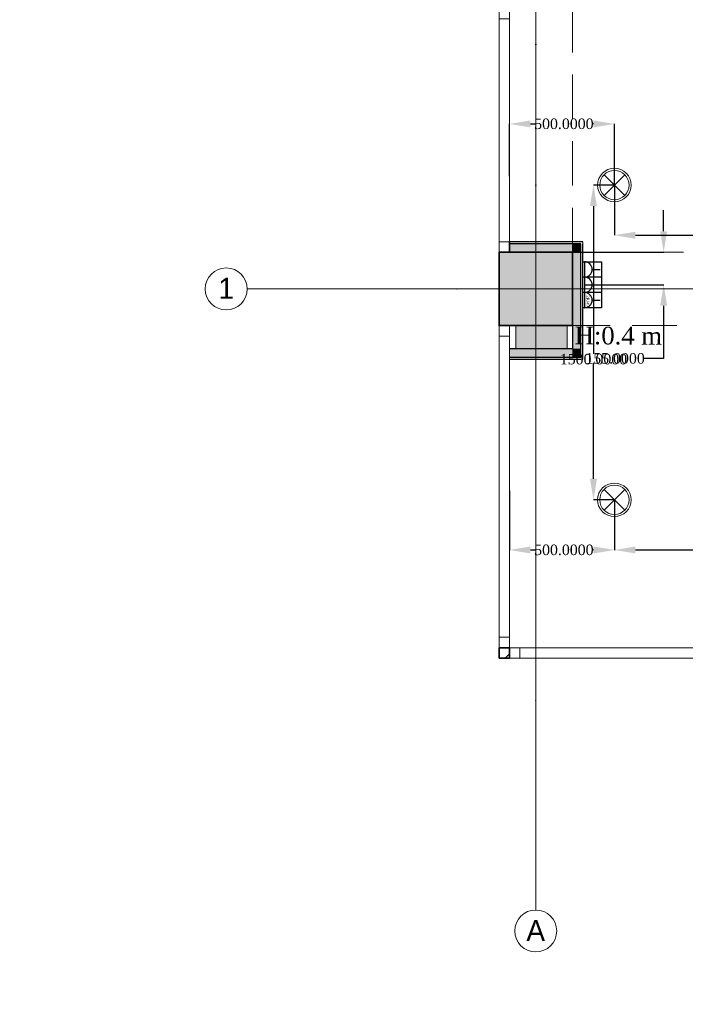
# Model space of a CAD drawing. Header units: millimetres. Extents: x 0 to 88385, y 0 to 41127.
# Tile 2 of 244: x 34773 to 37944, y 11254 to 15946. Entities that reach past the tile are written whole.
import ezdxf
from ezdxf import colors
from ezdxf.entities.mleader import LeaderData, LeaderLine
from ezdxf.enums import TextEntityAlignment as Align
from ezdxf.math import Vec2, Vec3

# ---------------------------------------------------------------- set-up
doc = ezdxf.new("R2010")
doc.units = ezdxf.units.MM
doc.header["$MEASUREMENT"] = 0
doc.linetypes.add('Dot & Dashed', pattern=[670.277762, 317.5, -176.388889, 0, -176.388874])
doc.linetypes.add('Hidden', pattern=[317.5, 211.666667, -105.833333])
for name, color, linetype in [('- განათება', 7, 'Continuous'), ('- საშტეფცელო როზეტები', 7, 'Continuous'), ('New_Structural - Bearing', 7, 'Continuous'), ('Structural - Bearing', 7, 'Continuous'), ('Structural - Grid', 7, 'Continuous')]:
    doc.layers.add(name, color=color, linetype=linetype)
for name, color, linetype, lineweight in [('Archicad Windows_Pen_No__1', 7, 'Continuous', 13), ('New_2D Drafting - General_Pen_No__2', 8, 'Continuous', 15), ('New_Structural - Bearing_Pen_No__1', 7, 'Continuous', 13), ('Structural - Bearing_Pen_No__1', 7, 'Continuous', 13), ('Structural - Bearing_Pen_No__20', 1, 'Continuous', 0), ('Structural - Bearing_Pen_No__27', 7, 'Continuous', 35)]:
    doc.layers.add(name, color=color, linetype=linetype, lineweight=lineweight)
for name, color, linetype, lineweight, true_color in [('New_2D Drafting - General_Pen_No__5', 7, 'Continuous', 25, 0x40a5ff), ('New_Interior - Lamp_Pen_No__77', 7, 'Continuous', 20, 0xffeb28), ('New_Structural - Bearing_Pen_No__255', 7, 'Continuous', 13, 0xe8e8e8), ('New_Structural - Bearing_Pen_No__5', 7, 'Continuous', 25, 0x40a5ff), ('New_Structural - Bearing_Pen_No__57', 7, 'Continuous', 25, 0xdcd214), ('Structural - Bearing_Pen_No__161', 7, 'Continuous', 13, 0x6a6a6a), ('Structural - Bearing_Pen_No__28', 7, 'Continuous', 35, 0xa80f02), ('Structural - Bearing_Pen_No__81', 7, 'Continuous', 20, 0x6a6a6a), ('Structural - Grid_Pen_No__81', 7, 'Continuous', 20, 0x6a6a6a)]:
    doc.layers.add(name, color=color, linetype=linetype, lineweight=lineweight, true_color=true_color)
doc.styles.add('GENERATED_STYLE_2', font='txt')
doc.styles.get("Standard").update_dxf_attribs({"font": 'sylfaen.ttf'})
doc.dimstyles.get("Standard").update_dxf_attribs({"dimtxt": 0.18, "dimasz": 0.18, "dimexe": 0.18, "dimexo": 0.0625, "dimgap": 0.09, "dimtad": 0, "dimtih": 1, "dimtoh": 1, "dimdec": 4, "dimzin": 0, "dimdsep": 46, "dimtxsty": 'Standard', "dimcen": 0.09, "dimadec": 0, "dimazin": 0, "dimtfac": 1, "dimtdec": 4, "dimtofl": 0, "dimtmove": 0, "dimatfit": 3, "dimfxl": 1, "dimtolj": 1, "dimtzin": 0, "dimarcsym": 0})
pattern_1 = [(45, (0, 0), (-127.2792, 127.2792), [])]

# ---------------------------------------------------------------- blocks, each defined once
blk = doc.blocks.new('Slab_1', base_point=(2744.3, 12903.1))
at = {"layer": 'Structural - Bearing_Pen_No__1', "color": 7, "linetype": 'Continuous', "lineweight": 13, "flags": 128}
blk.add_lwpolyline([(2744.3, 12903.1), (2744.3, 39238), (-9233.8, 39238), (-16833.8, 39238), (-23183.8, 39238), (-23183.8, 32838), (-47183.8, 32838), (-47183.8, 12903.1)], close=True, dxfattribs=at)
blk = doc.blocks.new('Horizontal Multi-Sash Window')
at = {"layer": 'Archicad Windows_Pen_No__1', "color": 7, "linetype": 'Continuous', "lineweight": 13}
for p, q in [((-581, 0), (581, 0)), ((-581, 0), (-531, 0)), ((-581, -50), (-581, 0)), ((-581, -50), (-581, 0)), ((-531, 0), (-531, -50)), ((-531, 0), (531, 0)), ((531, -50), (531, 0)), ((531, 0), (581, 0)), ((581, -50), (581, 0)), ((581, -50), (581, 0)), ((-581, -50), (581, -50)), ((-531, -50), (-581, -50)), ((531, -50), (-531, -50)), ((581, -50), (531, -50))]:
    blk.add_line(p, q, dxfattribs=at)
blk = doc.blocks.new('Wall_1', base_point=(-47183.8, 14838))
at = {"layer": 'Structural - Bearing', "linetype": 'Continuous', "lineweight": 0, "true_color": 0x000000}
h = blk.add_hatch(dxfattribs=at)
h.set_pattern_fill('MASONRY_BLOCK', color=18, style=0, pattern_type=2)
h.set_pattern_definition(pattern_1)
h.paths.add_polyline_path([(-47143.8, 14878), (-47183.8, 14838), (-47133.8, 14838), (-47133.8, 14878)])
h = blk.add_hatch(dxfattribs=at)
h.set_pattern_fill('MASONRY_BLOCK', color=18, style=0, pattern_type=2)
h.set_pattern_definition(pattern_1)
h.paths.add_polyline_path([(-47133.8, 14888), (-47143.8, 14878), (-47133.8, 14878)])
at = {"layer": 'Structural - Bearing_Pen_No__27', "color": 7, "linetype": 'Continuous', "lineweight": 35}
for p, q in [((-47133.8, 15999.9), (-47183.8, 15999.9)), ((-47133.8, 14878), (-47133.8, 14888)), ((-47133.8, 14838), (-47133.8, 14878)), ((-47133.8, 14838), (-47183.8, 14838))]:
    blk.add_line(p, q, dxfattribs=at)
at = {"layer": 'Archicad Windows_Pen_No__1', "color": 7, "linetype": 'Continuous', "lineweight": 13, "zscale": 1000, "rotation": 90}
blk.add_blockref('Horizontal Multi-Sash Window', (-47183.8, 15418.9), dxfattribs=at)
blk = doc.blocks.new('Horizontal Multi-Sash Window_9')
at = {"layer": 'Archicad Windows_Pen_No__1', "color": 7, "linetype": 'Continuous', "lineweight": 13}
for p, q in [((-767.5, 0), (767.5, 0)), ((-767.5, 0), (-717.5, 0)), ((-767.5, 0), (-767.5, -50)), ((-767.5, 0), (-767.5, -50)), ((-717.5, 0), (-717.5, -50)), ((-717.5, 0), (717.5, 0)), ((717.5, -50), (717.5, 0)), ((717.5, 0), (767.5, 0)), ((767.5, 0), (767.5, -50)), ((767.5, 0), (767.5, -50)), ((-767.5, -50), (767.5, -50)), ((-717.5, -50), (-767.5, -50)), ((717.5, -50), (-717.5, -50)), ((767.5, -50), (717.5, -50))]:
    blk.add_line(p, q, dxfattribs=at)
blk = doc.blocks.new('Wall_8', base_point=(-47183.8, 12903.1))
at = {"layer": 'Structural - Bearing', "linetype": 'Continuous', "lineweight": 0, "true_color": 0x000000}
h = blk.add_hatch(dxfattribs=at)
h.set_pattern_fill('MASONRY_BLOCK', color=18, style=0, pattern_type=2)
h.set_pattern_definition(pattern_1)
h.paths.add_polyline_path([(-47133.8, 12953.1), (-47183.8, 12903.1), (-47133.8, 12903.1)])
h = blk.add_hatch(dxfattribs=at)
h.set_pattern_fill('MASONRY_BLOCK', color=18, style=0, pattern_type=2)
h.set_pattern_definition(pattern_1)
h.paths.add_polyline_path([(-47183.8, 12953.1), (-47183.8, 12903.1), (-47133.8, 12953.1)])
at = {"layer": 'Structural - Bearing_Pen_No__27', "color": 7, "linetype": 'Continuous', "lineweight": 35}
for p, q in [((-47183.8, 14488), (-47133.8, 14488)), ((-47183.8, 12953.1), (-47133.8, 12953.1))]:
    blk.add_line(p, q, dxfattribs=at)
at = {"layer": 'Structural - Bearing_Pen_No__27', "color": 7, "linetype": 'Continuous', "lineweight": 35, "flags": 128}
for points in [[(-47183.8, 12953.1), (-47183.8, 12903.1)], [(-47183.8, 12903.1), (-47133.8, 12903.1)]]:
    blk.add_lwpolyline(points, dxfattribs=at)
at = {"layer": 'Archicad Windows_Pen_No__1', "color": 7, "linetype": 'Continuous', "lineweight": 13, "zscale": 1000, "rotation": 90}
blk.add_blockref('Horizontal Multi-Sash Window_9', (-47183.8, 13720.5), dxfattribs=at)
blk = doc.blocks.new('Horizontal Multi-Sash Window_12')
at = {"layer": 'Archicad Windows_Pen_No__1', "color": 7, "linetype": 'Continuous', "lineweight": 13}
for p, q in [((-3067.9, 0), (3067.9, 0)), ((-3067.9, 0), (-3017.9, 0)), ((-3067.9, 0), (-3067.9, -50)), ((-3067.9, 0), (-3067.9, -50)), ((-3017.9, 0), (-3017.9, -50)), ((-3017.9, 0), (-1072.6, 0)), ((-1072.6, -50), (-1072.6, 0)), ((-1072.6, 0), (-1022.6, 0)), ((-1022.6, 0), (-972.6, 0)), ((-972.6, 0), (-972.6, -50)), ((-972.6, 0), (972.6, 0)), ((972.6, -50), (972.6, 0)), ((972.6, 0), (1022.6, 0)), ((1022.6, 0), (1072.6, 0)), ((1072.6, 0), (1072.6, -50)), ((1072.6, 0), (3017.9, 0)), ((3017.9, -50), (3017.9, 0)), ((3017.9, 0), (3067.9, 0)), ((3067.9, 0), (3067.9, -50)), ((3067.9, 0), (3067.9, -50)), ((-3067.9, -50), (3067.9, -50)), ((-3017.9, -50), (-3067.9, -50)), ((-1072.6, -50), (-3017.9, -50)), ((-1022.6, -50), (-1072.6, -50)), ((-972.6, -50), (-1022.6, -50)), ((972.6, -50), (-972.6, -50)), ((1022.6, -50), (972.6, -50)), ((1072.6, -50), (1022.6, -50)), ((3017.9, -50), (1072.6, -50)), ((3067.9, -50), (3017.9, -50))]:
    blk.add_line(p, q, dxfattribs=at)
blk = doc.blocks.new('Wall_11', base_point=(-40947.9, 12903.1))
at = {"layer": 'Structural - Bearing_Pen_No__27', "color": 7, "linetype": 'Continuous', "lineweight": 35}
for p, q in [((-47133.8, 12953.1), (-47133.8, 12903.1)), ((-40997.9, 12953.1), (-40997.9, 12903.1))]:
    blk.add_line(p, q, dxfattribs=at)
at = {"layer": 'Archicad Windows_Pen_No__1', "color": 7, "linetype": 'Continuous', "lineweight": 13, "xscale": -1, "zscale": 1000}
blk.add_blockref('Horizontal Multi-Sash Window_12', (-44065.9, 12953.1), dxfattribs=at)
blk = doc.blocks.new('Wall_265', base_point=(-46833.8, 14488))
at = {"layer": 'New_Structural - Bearing_Pen_No__57', "linetype": 'Continuous', "lineweight": 25, "true_color": 0xdcd214}
for points in [[(-46793.8, 14378), (-46793.8, 14488), (-46833.8, 14488), (-46833.8, 14378)], [(-46833.8, 14378), (-46833.8, 14338), (-46793.8, 14338)], [(-46793.8, 14378), (-46833.8, 14378), (-46793.8, 14338)]]:
    blk.add_hatch(color=52, dxfattribs=at).paths.add_polyline_path(points)
at = {"layer": 'New_Structural - Bearing_Pen_No__1', "color": 7, "linetype": 'Continuous', "lineweight": 13, "flags": 128}
blk.add_lwpolyline([(-46783.8, 14328), (-46793.8, 14328)], dxfattribs=at)
at = {"layer": 'New_Structural - Bearing_Pen_No__5', "color": 161, "linetype": 'Continuous', "lineweight": 25, "true_color": 0x40a5ff}
for p, q in [((-46793.8, 14378), (-46793.8, 14488)), ((-46793.8, 14338), (-46793.8, 14378)), ((-46833.8, 14338), (-46793.8, 14338))]:
    blk.add_line(p, q, dxfattribs=at)
at = {"layer": 'New_Structural - Bearing_Pen_No__5', "color": 161, "linetype": 'Continuous', "lineweight": 25, "true_color": 0x40a5ff, "flags": 128}
for points in [[(-46833.8, 14488), (-46833.8, 14378)], [(-46783.8, 14328), (-46783.8, 14488)]]:
    blk.add_lwpolyline(points, dxfattribs=at)
blk = doc.blocks.new('Wall_266', base_point=(-46833.8, 14378))
at = {"layer": 'New_Structural - Bearing_Pen_No__57', "linetype": 'Continuous', "lineweight": 25, "true_color": 0xdcd214}
blk.add_hatch(color=52, dxfattribs=at).paths.add_polyline_path([(-46833.8, 14378), (-47133.8, 14378), (-47133.8, 14338), (-46833.8, 14338)])
at = {"layer": 'New_Structural - Bearing_Pen_No__1', "color": 7, "linetype": 'Continuous', "lineweight": 13, "flags": 128}
for points in [[(-47133.8, 14378), (-47133.8, 14338)], [(-47133.8, 14338), (-47133.8, 14328)]]:
    blk.add_lwpolyline(points, dxfattribs=at)
at = {"layer": 'New_Structural - Bearing_Pen_No__5', "color": 161, "linetype": 'Continuous', "lineweight": 25, "true_color": 0x40a5ff}
for p, q in [((-47133.8, 14338), (-46833.8, 14338)), ((-46833.8, 14338), (-46793.8, 14338))]:
    blk.add_line(p, q, dxfattribs=at)
at = {"layer": 'New_Structural - Bearing_Pen_No__5', "color": 161, "linetype": 'Continuous', "lineweight": 25, "true_color": 0x40a5ff, "flags": 128}
for points in [[(-46833.8, 14378), (-47133.8, 14378)], [(-47133.8, 14328), (-46793.8, 14328)]]:
    blk.add_lwpolyline(points, dxfattribs=at)
blk = doc.blocks.new('Wall_286', base_point=(-47183.8, 14838))
at = {"layer": 'New_Structural - Bearing_Pen_No__255', "linetype": 'Continuous', "lineweight": 13, "true_color": 0xe8e8e8}
for points in [[(-46833.8, 14878), (-47133.8, 14878), (-47133.8, 14838), (-46833.8, 14838)], [(-46833.8, 14838), (-46793.8, 14838), (-46793.8, 14878)], [(-46833.8, 14878), (-46833.8, 14838), (-46793.8, 14878)]]:
    blk.add_hatch(color=254, dxfattribs=at).paths.add_polyline_path(points)
at = {"layer": 'New_Structural - Bearing_Pen_No__1', "color": 7, "linetype": 'Continuous', "lineweight": 13, "flags": 128}
blk.add_lwpolyline([(-46783.8, 14888), (-46783.8, 14878)], dxfattribs=at)
at = {"layer": 'New_Structural - Bearing_Pen_No__5', "color": 161, "linetype": 'Continuous', "lineweight": 25, "true_color": 0x40a5ff}
for p, q in [((-46833.8, 14878), (-47133.8, 14878)), ((-46793.8, 14878), (-46833.8, 14878)), ((-46793.8, 14838), (-46793.8, 14878))]:
    blk.add_line(p, q, dxfattribs=at)
at = {"layer": 'New_Structural - Bearing_Pen_No__5', "color": 161, "linetype": 'Continuous', "lineweight": 25, "true_color": 0x40a5ff, "flags": 128}
blk.add_lwpolyline([(-46783.8, 14888), (-47133.8, 14888)], dxfattribs=at)
at = {"layer": 'Structural - Bearing_Pen_No__27', "color": 7, "linetype": 'Continuous', "lineweight": 35}
for p, q in [((-47133.8, 14878), (-47133.8, 14888)), ((-47133.8, 14838), (-47133.8, 14878))]:
    blk.add_line(p, q, dxfattribs=at)
blk = doc.blocks.new('Wall_287', base_point=(-46833.8, 14838))
at = {"layer": 'New_Structural - Bearing_Pen_No__255', "linetype": 'Continuous', "lineweight": 13, "true_color": 0xe8e8e8}
blk.add_hatch(color=254, dxfattribs=at).paths.add_polyline_path([(-46833.8, 14838), (-46833.8, 14488), (-46793.8, 14488), (-46793.8, 14838)])
at = {"layer": 'New_Structural - Bearing_Pen_No__5', "color": 161, "linetype": 'Continuous', "lineweight": 25, "true_color": 0x40a5ff}
for p, q in [((-46793.8, 14838), (-46793.8, 14878)), ((-46793.8, 14488), (-46793.8, 14838))]:
    blk.add_line(p, q, dxfattribs=at)
at = {"layer": 'New_Structural - Bearing_Pen_No__5', "color": 161, "linetype": 'Continuous', "lineweight": 25, "true_color": 0x40a5ff, "flags": 128}
blk.add_lwpolyline([(-46783.8, 14488), (-46783.8, 14878)], dxfattribs=at)
blk = doc.blocks.new('Column_1', base_point=(-47008.8, 14663))
at = {"layer": 'Structural - Bearing_Pen_No__161', "linetype": 'Continuous', "lineweight": 0, "true_color": 0x6a6a6a}
blk.add_hatch(color=251, dxfattribs=at).paths.add_polyline_path([(-46833.8, 14488), (-46833.8, 14838), (-47183.8, 14838), (-47183.8, 14488)])
at = {"layer": 'Structural - Bearing_Pen_No__20', "color": 1, "linetype": 'Continuous', "lineweight": 0}
for p, q in [((-47008.8, 14743), (-47008.8, 14918)), ((-47088.8, 14663), (-47263.8, 14663)), ((-46928.8, 14663), (-46753.8, 14663)), ((-47008.8, 14583), (-47008.8, 14408))]:
    blk.add_line(p, q, dxfattribs=at)
blk.add_point((-47008.8, 14663), dxfattribs=at)
at = {"layer": 'Structural - Bearing_Pen_No__28', "color": 14, "linetype": 'Continuous', "lineweight": 35, "true_color": 0xa80f02, "flags": 128}
blk.add_lwpolyline([(-46833.8, 14488), (-46833.8, 14838), (-47183.8, 14838), (-47183.8, 14488)], close=True, dxfattribs=at)
blk = doc.blocks.new('Standard grid marker')
at = {"layer": 'Structural - Grid_Pen_No__81', "color": 251, "linetype": 'Continuous', "lineweight": 20, "true_color": 0x6a6a6a}
for p, q in [((1000, 0), (51328.1, 0)), ((51328.1, 0), (52328.1, 0))]:
    blk.add_line(p, q, dxfattribs=at)
blk.add_circle((52428.1, 0), 100, dxfattribs=at)
blk.add_point((51328.1, 0), dxfattribs=at)
blk.add_point((51328.1, 0), dxfattribs=at)
at = {"layer": 'Structural - Grid_Pen_No__81', "color": 251, "lineweight": 20, "true_color": 0x6a6a6a, "style": 'GENERATED_STYLE_2'}
for tag, p in [('AC_MarkerText_1_0', (-100, -144)), ('AC_MarkerText_1_1', (52428.1, -144))]:
    blk.add_attdef(tag, text='', height=100, rotation=180, dxfattribs=at).set_placement(p, align=Align.TOP_CENTER)
blk = doc.blocks.new('Standard grid marker_2')
at = {"layer": 'Structural - Grid_Pen_No__81', "color": 251, "linetype": 'Continuous', "lineweight": 20, "true_color": 0x6a6a6a}
for q in [(0, 0), (27734.9, 0)]:
    blk.add_line((1000, 0), q, dxfattribs=at)
blk.add_circle((-100, 0), 100, dxfattribs=at)
blk.add_point((1000, 0), dxfattribs=at)
blk.add_point((1000, 0), dxfattribs=at)
at = {"layer": 'Structural - Grid_Pen_No__81', "color": 251, "lineweight": 20, "true_color": 0x6a6a6a, "style": 'GENERATED_STYLE_2'}
for tag, p in [('AC_MarkerText_1_0', (-1.5, -46.7)), ('AC_MarkerText_1_1', (28933.4, -46.7))]:
    blk.add_attdef(tag, text='', height=100, rotation=270, dxfattribs=at).set_placement(p, align=Align.TOP_CENTER)
blk = doc.blocks.new('Beam_9', base_point=(-47008.8, 14663))
at = {"layer": 'Structural - Bearing_Pen_No__81', "color": 251, "linetype": 'Hidden', "lineweight": 20, "true_color": 0x6a6a6a}
for p, q in [((-47183.8, 14488), (-47183.8, 32838)), ((-46833.8, 14838), (-46833.8, 20488))]:
    blk.add_line(p, q, dxfattribs=at)
at = {"layer": 'Structural - Bearing_Pen_No__81', "color": 251, "linetype": 'Dot & Dashed', "lineweight": 20, "true_color": 0x6a6a6a}
blk.add_line((-47008.8, 14663), (-47008.8, 32663), dxfattribs=at)
blk = doc.blocks.new('Beam_10', base_point=(-47008.8, 14663))
at = {"layer": 'Structural - Bearing_Pen_No__81', "color": 251, "linetype": 'Hidden', "lineweight": 20, "true_color": 0x6a6a6a}
for p, q in [((-46833.8, 14838), (-41183.8, 14838)), ((-47183.8, 14488), (1166.2, 14488))]:
    blk.add_line(p, q, dxfattribs=at)
at = {"layer": 'Structural - Bearing_Pen_No__81', "color": 251, "linetype": 'Dot & Dashed', "lineweight": 20, "true_color": 0x6a6a6a}
blk.add_line((-47008.8, 14663), (991.2, 14663), dxfattribs=at)
blk = doc.blocks.new('3-იანი ჩარჩო')
at = {"layer": '- საშტეფცელო როზეტები', "color": 5}
for points in [[(8472, 3410.2), (8472, 3565.2), (8600.2, 3565.2)], [(8600.2, 3565.2), (8728.5, 3565.2)], [(8600.2, 3565.2), (8600.2, 3410.2)], [(8728.5, 3565.2), (8856.8, 3565.2), (8856.8, 3410.2), (8728.5, 3410.2)], [(8728.5, 3565.2), (8728.5, 3410.2)], [(8600.2, 3410.2), (8472, 3410.2)], [(8728.5, 3410.2), (8600.2, 3410.2)]]:
    blk.add_lwpolyline(points, dxfattribs=at)
blk = doc.blocks.new('- საშტეფცელო როზეტი IP22')
at = {"layer": '- საშტეფცელო როზეტები', "color": 5}
for p, q in [((8536.7, 3822.7), (8536.7, 3888.1)), ((8472.6, 3758.6), (8600.9, 3758.6))]:
    blk.add_line(p, q, dxfattribs=at)
blk.add_arc((8536.7, 3758.6), 64.1, 0, 180, dxfattribs=at)
blk = doc.blocks.new('2 cali internetis rozeti')
at = {"layer": '- საშტეფცელო როზეტები', "color": 5}
for p, q in [((-9463.5, -8848.5), (-9463.5, -8783.2)), ((-9527.6, -8912.7), (-9399.3, -8912.7))]:
    blk.add_line(p, q, dxfattribs=at)
blk.add_arc((-9463.5, -8912.7), 64.1, 0, 180, dxfattribs=at)
at = {"layer": '- საშტეფცელო როზეტები', "color": 1, "insert": (-9502, -8872.5), "char_height": 23.657, "attachment_point": 1}
blk.add_mtext_dynamic_manual_height_columns('{\\fSylfaen|b0|i0|c0|p18;2RJ45}', width=4.298, gutter_width=0.0538, heights=[0], dxfattribs=at)
blk = doc.blocks.new('Recessed Spot')
at = {"layer": 'New_Interior - Lamp_Pen_No__77', "color": 2, "linetype": 'Continuous', "lineweight": 20, "true_color": 0xffeb28}
for q in [(-49.5, 49.5), (49.5, 49.5), (-49.5, -49.5), (49.5, -49.5)]:
    blk.add_line((0, 0), q, dxfattribs=at)
at = {"layer": 'New_Interior - Lamp_Pen_No__77', "color": 2, "linetype": 'Continuous', "lineweight": 20, "true_color": 0xffeb28, "flags": 128}
blk.add_lwpolyline([(80, 0, 1), (-80, 0, 1)], format="xyb", close=True, dxfattribs=at)
at = {"layer": 'New_Interior - Lamp_Pen_No__77', "color": 2, "linetype": 'Continuous', "lineweight": 20, "true_color": 0xffeb28}
blk.add_circle((0, 0), 70, dxfattribs=at)
blk = doc.blocks.new('*D546')
at = {"layer": '- საშტეფცელო როზეტები', "color": 0, "lineweight": -2, "transparency": 16777216}
for p, q in [((37841, 14938), (37841, 15038)), ((37406.6, 14838), (37841.2, 14838)), ((37464, 14683), (37841.2, 14683)), ((37841, 14583), (37841, 14331.5)), ((37841, 14331.5), (37741, 14331.5))]:
    blk.add_line(p, q, dxfattribs=at)
at = {"layer": '- საშტეფცელო როზეტები', "color": 0, "transparency": 16777216}
for points in [[(37824.3, 14938), (37857.7, 14938), (37841, 14838)], [(37824.3, 14583), (37857.7, 14583), (37841, 14683)]]:
    blk.add_solid(points, dxfattribs=at)
at = {"layer": 'Defpoints', "color": 0, "transparency": 16777216}
for p in [(37406.5, 14838), (37841, 14838), (37463.9, 14683)]:
    blk.add_point(p, dxfattribs=at)
at = {"layer": '- საშტეფცელო როზეტები', "color": 0, "transparency": 16777216, "insert": (37609.5, 14331.5), "char_height": 50, "attachment_point": 5}
blk.add_mtext('\\A1;{\\fSylfaen|b0|i0|c0|p18;155.0000}', dxfattribs=at)
blk = doc.blocks.new('*D818')
at = {"layer": '- განათება', "color": 0, "lineweight": -2, "transparency": 16777216}
for p, q in [((37606.5, 15157.9), (37606.5, 14918.8)), ((38906.5, 15157.9), (38906.5, 14918.8)), ((37706.5, 14919), (38112.9, 14919)), ((38806.5, 14919), (38412.1, 14919))]:
    blk.add_line(p, q, dxfattribs=at)
at = {"layer": '- განათება', "color": 0, "transparency": 16777216}
for points in [[(37706.5, 14935.6), (37706.5, 14902.3), (37606.5, 14919)], [(38806.5, 14935.6), (38806.5, 14902.3), (38906.5, 14919)]]:
    blk.add_solid(points, dxfattribs=at)
at = {"layer": 'Defpoints', "color": 0, "transparency": 16777216}
for p in [(37606.5, 15158), (38906.5, 15158), (37606.5, 14919)]:
    blk.add_point(p, dxfattribs=at)
at = {"layer": '- განათება', "color": 0, "transparency": 16777216, "insert": (38262.5, 14919), "char_height": 50, "attachment_point": 5}
blk.add_mtext('\\A1;{\\fSylfaen|b0|i0|c0|p18;1300.0000}', dxfattribs=at)
blk = doc.blocks.new('*D819')
at = {"layer": '- განათება', "color": 0, "lineweight": -2, "transparency": 16777216}
for p, q in [((37106.5, 15200.2), (37106.5, 15449.7)), ((37206.5, 15449.5), (37231.3, 15449.5)), ((37506.5, 15449.5), (37499.7, 15449.5)), ((37606.5, 15158), (37606.5, 15449.7))]:
    blk.add_line(p, q, dxfattribs=at)
at = {"layer": '- განათება', "color": 0, "transparency": 16777216}
for points in [[(37206.5, 15466.2), (37206.5, 15432.8), (37106.5, 15449.5)], [(37506.5, 15466.2), (37506.5, 15432.8), (37606.5, 15449.5)]]:
    blk.add_solid(points, dxfattribs=at)
at = {"layer": 'Defpoints', "color": 0, "transparency": 16777216}
for p in [(37606.5, 15449.5), (37106.5, 15200.2), (37606.5, 15158)]:
    blk.add_point(p, dxfattribs=at)
at = {"layer": '- განათება', "color": 0, "transparency": 16777216, "insert": (37365.5, 15449.5), "char_height": 50, "attachment_point": 5}
blk.add_mtext('\\A1;{\\fSylfaen|b0|i0|c0|p18;500.0000}', dxfattribs=at)
blk = doc.blocks.new('*D823')
at = {"layer": '- განათება', "color": 0, "lineweight": -2, "transparency": 16777216}
for p, q in [((37606.5, 13657.9), (37606.5, 13418.8)), ((38906.5, 13657.9), (38906.5, 13418.8)), ((37706.5, 13419), (38112.9, 13419)), ((38806.5, 13419), (38412.1, 13419))]:
    blk.add_line(p, q, dxfattribs=at)
at = {"layer": '- განათება', "color": 0, "transparency": 16777216}
for points in [[(37706.5, 13435.6), (37706.5, 13402.3), (37606.5, 13419)], [(38806.5, 13435.6), (38806.5, 13402.3), (38906.5, 13419)]]:
    blk.add_solid(points, dxfattribs=at)
at = {"layer": 'Defpoints', "color": 0, "transparency": 16777216}
for p in [(37606.5, 13658), (38906.5, 13658), (37606.5, 13419)]:
    blk.add_point(p, dxfattribs=at)
at = {"layer": '- განათება', "color": 0, "transparency": 16777216, "insert": (38262.5, 13419), "char_height": 50, "attachment_point": 5}
blk.add_mtext('\\A1;{\\fSylfaen|b0|i0|c0|p18;1300.0000}', dxfattribs=at)
blk = doc.blocks.new('*D824')
at = {"layer": '- განათება', "color": 0, "lineweight": -2, "transparency": 16777216}
for p, q in [((37106.5, 13700.1), (37106.5, 13418.8)), ((37606.5, 13657.9), (37606.5, 13418.8)), ((37206.5, 13419), (37231.3, 13419)), ((37506.5, 13419), (37499.7, 13419))]:
    blk.add_line(p, q, dxfattribs=at)
at = {"layer": '- განათება', "color": 0, "transparency": 16777216}
for points in [[(37206.5, 13435.6), (37206.5, 13402.3), (37106.5, 13419)], [(37506.5, 13435.6), (37506.5, 13402.3), (37606.5, 13419)]]:
    blk.add_solid(points, dxfattribs=at)
at = {"layer": 'Defpoints', "color": 0, "transparency": 16777216}
for p in [(37106.5, 13700.2), (37606.5, 13658), (37606.5, 13419)]:
    blk.add_point(p, dxfattribs=at)
at = {"layer": '- განათება', "color": 0, "transparency": 16777216, "insert": (37365.5, 13419), "char_height": 50, "attachment_point": 5}
blk.add_mtext('\\A1;{\\fSylfaen|b0|i0|c0|p18;500.0000}', dxfattribs=at)
blk = doc.blocks.new('*D825')
at = {"layer": '- განათება', "color": 0, "lineweight": -2, "transparency": 16777216}
for p, q in [((37606.4, 15158), (37506.3, 15158)), ((37506.5, 15058), (37506.5, 14353.6)), ((37506.5, 13758), (37506.5, 14302.3)), ((37606.4, 13658), (37506.3, 13658))]:
    blk.add_line(p, q, dxfattribs=at)
at = {"layer": '- განათება', "color": 0, "transparency": 16777216}
for points in [[(37489.8, 15058), (37523.2, 15058), (37506.5, 15158)], [(37489.8, 13758), (37523.2, 13758), (37506.5, 13658)]]:
    blk.add_solid(points, dxfattribs=at)
at = {"layer": 'Defpoints', "color": 0, "transparency": 16777216}
for p in [(37606.5, 15158), (37506.5, 13658), (37606.5, 13658)]:
    blk.add_point(p, dxfattribs=at)
at = {"layer": '- განათება', "color": 0, "transparency": 16777216, "insert": (37506.5, 14328), "char_height": 50, "attachment_point": 5}
blk.add_mtext('\\A1;{\\fSylfaen|b0|i0|c0|p18;1500.0000}', dxfattribs=at)

msp = doc.modelspace()

# ---------------------------------------------------------------- hatches: boundary and pattern name
at = {"layer": 'New_2D Drafting - General_Pen_No__5', "linetype": 'Continuous', "lineweight": 0, "true_color": 0x10293f}
msp.add_hatch(color=158, dxfattribs=at).paths.add_polyline_path([(37136.68935, 14487.98097), (37136.68935, 14377.98097), (37381.10022, 14377.98097), (37381.10022, 14487.98097)])

# ---------------------------------------------------------------- linework, layer by layer
at = {"layer": 'New_2D Drafting - General_Pen_No__2', "color": 8, "linetype": 'Continuous', "lineweight": 15, "flags": 128}
msp.add_lwpolyline([(37136.68935, 14487.98097), (37136.68935, 14377.98097), (37381.10022, 14377.98097), (37381.10022, 14487.98097)], close=True, dxfattribs=at)

# ---------------------------------------------------------------- block references
at = {"layer": '- განათება', "color": 2, "linetype": 'Continuous', "lineweight": 20, "true_color": 0xffeb28, "zscale": 1000}
for p in [(37606.5059, 15157.98097), (37606.5059, 13657.98097)]:
    msp.add_blockref('Recessed Spot', p, dxfattribs=at)
at = {"layer": '- საშტეფცელო როზეტები', "color": 5, "xscale": 0.570739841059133, "yscale": 0.570739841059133, "zscale": 0.570739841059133, "rotation": 270}
msp.add_blockref('3-იანი ჩარჩო', (35510.16687, 19628.0829), dxfattribs=at)
at = {"layer": '- საშტეფცელო როზეტები', "xscale": 0.570739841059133, "yscale": 0.570739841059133, "zscale": 0.570739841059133}
for name, p, rotation in [('- საშტეფცელო როზეტი IP22', (35318.75084, 19628.44657), 270), ('- საშტეფცელო როზეტი IP22', (35318.75084, 19555.23951), 270), ('2 cali internetis rozeti', (42550.72189, 9208.59884), 269.9999999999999)]:
    msp.add_blockref(name, p, dxfattribs=dict(at, rotation=rotation))
at = {"layer": 'New_Structural - Bearing', "color": 7, "lineweight": 35}
for name, p in [('Wall_286', (37056.5059, 14837.98097)), ('Wall_287', (37406.5059, 14837.98097)), ('Wall_265', (37406.5059, 14487.98097)), ('Wall_266', (37406.5059, 14377.98097))]:
    msp.add_blockref(name, p, dxfattribs=at)
at = {"layer": 'Structural - Bearing', "color": 7, "linetype": 'Continuous', "lineweight": 13}
msp.add_blockref('Slab_1', (86984.57817, 12903.05519), dxfattribs=at)
at = {"layer": 'Structural - Bearing', "color": 251, "lineweight": 20, "true_color": 0x6a6a6a}
for name in ['Beam_9', 'Beam_10']:
    msp.add_blockref(name, (37231.5059, 14662.98097), dxfattribs=at)
at = {"layer": 'Structural - Bearing', "color": 7, "lineweight": 35}
for name, p in [('Wall_1', (37056.5059, 14837.98097)), ('Wall_8', (37056.5059, 12903.05519)), ('Wall_11', (43292.37655, 12903.05519))]:
    msp.add_blockref(name, p, dxfattribs=at)
at = {"layer": 'Structural - Bearing', "color": 14, "lineweight": 35, "true_color": 0xa80f02}
msp.add_blockref('Column_1', (37231.5059, 14662.98097), dxfattribs=at)
at = {"layer": 'Structural - Grid', "color": 8, "linetype": 'Continuous', "lineweight": 15}
ref = msp.add_blockref('Standard grid marker_2', (37231.5059, 11703.05519), dxfattribs=dict(at, zscale=1000, rotation=90))
ref.add_attrib('AC_MarkerText_1', 'A', dxfattribs={"layer": 'Structural - Grid_Pen_No__81', "color": 251, "lineweight": 20, "true_color": 0x6a6a6a, "height": 100, "rotation": 360, "style": 'GENERATED_STYLE_2'}).set_placement((37231.5059, 11654.87336), align=Align.TOP_CENTER)
ref = msp.add_blockref('Standard grid marker', (88184.57817, 14662.98097), dxfattribs=dict(at, zscale=1000, rotation=180))
ref.add_attrib('AC_MarkerText_1_1', '1', dxfattribs={"layer": 'Structural - Grid_Pen_No__81', "color": 251, "lineweight": 20, "true_color": 0x6a6a6a, "height": 100, "rotation": 360, "style": 'GENERATED_STYLE_2'}).set_placement((35756.5059, 14715.96278), align=Align.TOP_CENTER)

# ---------------------------------------------------------------- texts
at = {"layer": '- საშტეფცელო როზეტები', "color": 5, "insert": (37833.30462, 14481.30177), "char_height": 83.964469, "attachment_point": 3, "rotation": 359.68932566}
msp.add_mtext_dynamic_manual_height_columns('H:0.4 m', width=710.9466492, gutter_width=1.70068, heights=[0], dxfattribs=at)

# ---------------------------------------------------------------- dimensions: what is measured, and where the dimension line sits
at = {"layer": '- განათება', "color": 1}
for base, p1, p2, picture, middle in [((37606.5059, 15449.5), (37106.5059, 15200.17568), (37606.5059, 15157.98097), '*D819', (37365.5, 15449.5)), ((37606.5059, 13418.97507), (37106.5059, 13700.17568), (37606.5059, 13657.98097), '*D824', (37365.5, 13418.97507))]:
    dim = msp.add_linear_dim(base=base, p1=p1, p2=p2, text='{\\fSylfaen|b0|i0|c0|p18;<>}', dimstyle='Standard', override={"dimtxt": 50, "dimasz": 100}, dxfattribs=at)
    dim.commit()
    dim.dimension.update_dxf_attribs({"geometry": picture, "text_midpoint": middle, "dimtype": 160})
for base, p1, p2, angle, picture, middle in [((37506.5, 13657.98097), (37606.5059, 15157.98097), (37606.5059, 13657.98097), 270, '*D825', (37506.5, 14327.98097)), ((37606.5059, 14918.97507), (38906.5059, 15157.98097), (37606.5059, 15157.98097), 180, '*D818', (38262.5, 14918.97507)), ((37606.5059, 13418.97507), (38906.5059, 13657.98097), (37606.5059, 13657.98097), 180, '*D823', (38262.5, 13418.97507))]:
    dim = msp.add_linear_dim(base=base, p1=p1, p2=p2, angle=angle, text='{\\fSylfaen|b0|i0|c0|p18;<>}', dimstyle='Standard', override={"dimtxt": 50, "dimasz": 100}, dxfattribs=at)
    dim.commit()
    dim.dimension.update_dxf_attribs({"geometry": picture, "text_midpoint": middle, "dimtype": 160})
at = {"layer": '- საშტეფცელო როზეტები', "color": 1}
dim = msp.add_linear_dim(base=(37841.01251, 14837.98097), p1=(37463.90905, 14682.98097), p2=(37406.5059, 14837.98097), angle=90, text='{\\fSylfaen|b0|i0|c0|p18;<>}', dimstyle='Standard', override={"dimtxt": 50, "dimasz": 100}, dxfattribs=at)
dim.commit()
dim.dimension.update_dxf_attribs({"geometry": '*D546', "text_midpoint": (37609.5, 14331.5), "dimtype": 160})

# ---------------------------------------------------------------- leaders
at = {"color": 5}
ml = msp.add_multileader_mtext('Standard', dxfattribs=at)
ml.set_content('ნეოტეკის  ფარი', color=5)
ml.set_leader_properties()
ml.build(insert=Vec2(0, 0))
ml.multileader.update_dxf_attribs({"text_right_attachment_type": 6, "dogleg_length": 50, "arrow_head_size": 100})
ctx = ml.context
ctx.base_point, ctx.char_height, ctx.arrow_head_size, ctx.landing_gap_size, ctx.plane_origin = Vec3(50468.91, 32218.71661), 100, 100, 0.09, Vec3(56312.8393, 27064.407)
ctx.right_attachment = 6
notes = []
notes.append((ctx, [(0, (0, 0, 0), (0, 0), (1, 0), 1, [])]))
ctx.mtext.insert, ctx.mtext.width, ctx.mtext.flow_direction = Vec3(50469, 32288.46183), 1402.7684334, 5
ml = msp.add_multileader_mtext('Standard', dxfattribs=at)
ml.set_content('ნეოტეკის \\Pრეკი', color=5)
ml.set_leader_properties()
ml.build(insert=Vec2(0, 0))
ml.multileader.update_dxf_attribs({"text_right_attachment_type": 6, "dogleg_length": 50, "arrow_head_size": 100})
ctx = ml.context
ctx.base_point, ctx.char_height, ctx.arrow_head_size, ctx.landing_gap_size, ctx.plane_origin = Vec3(52433.92127, 31594.41315), 100, 100, 0.09, Vec3(58277.85057, 26439.85585)
ctx.right_attachment = 6
notes.append((ctx, [(0, (0, 0, 0), (0, 0), (1, 0), 1, [])]))
ctx.mtext.insert, ctx.mtext.width, ctx.mtext.flow_direction = Vec3(52434.01127, 31663.91068), 1402.7684334, 5
ml = msp.add_multileader_mtext('Standard', dxfattribs=at)
ml.set_content('ნეოტეკის ფარი', color=5)
ml.set_leader_properties()
ml.build(insert=Vec2(0, 0))
ml.multileader.update_dxf_attribs({"text_right_attachment_type": 6, "dogleg_length": 50, "arrow_head_size": 100})
ctx = ml.context
ctx.base_point, ctx.char_height, ctx.arrow_head_size, ctx.landing_gap_size, ctx.plane_origin, ctx.plane_x_axis, ctx.plane_y_axis = Vec3(52750.59611, 30623.37284), 100, 100, 0.09, Vec3(48445.57174, 24617.92422), Vec3(0, -1), Vec3(1, 0)
ctx.right_attachment = 6
notes.append((ctx, [(0, (0, 0, 0), (0, 0), (1, 0), 1, [])]))
ctx.mtext.insert, ctx.mtext.text_direction, ctx.mtext.rotation, ctx.mtext.width, ctx.mtext.flow_direction = Vec3(52820.34133, 30623.28284), Vec3(0, -1), 4.7123889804, 1402.7684334, 5
ml = msp.add_multileader_mtext('Standard', dxfattribs=at)
ml.set_content('ელ. ფარების ადგილი', color=5)
ml.set_leader_properties()
ml.build(insert=Vec2(0, 0))
ml.multileader.update_dxf_attribs({"text_right_attachment_type": 6, "dogleg_length": 50, "arrow_head_size": 100})
ctx = ml.context
ctx.base_point, ctx.char_height, ctx.arrow_head_size, ctx.landing_gap_size, ctx.plane_origin = Vec3(52207.87269, 28518.35488), 100, 100, 0.09, Vec3(58051.80199, 23364.78837)
ctx.right_attachment = 6
notes.append((ctx, [(0, (0, 0, 0), (0, 0), (1, 0), 1, [])]))
ctx.mtext.insert, ctx.mtext.width, ctx.mtext.flow_direction = Vec3(52207.96269, 28588.8432), 1402.7684334, 5
for ctx, leaders in notes:
    for number, flags, end, landing, length, lines in leaders:
        leader = LeaderData()
        leader.index, (leader.has_last_leader_line, leader.has_dogleg_vector, leader.attachment_direction) = number, flags
        leader.last_leader_point, leader.dogleg_vector, leader.dogleg_length = Vec3(end), Vec3(landing), length
        for number, points, colour, breaks in lines:
            line = LeaderLine()
            line.index, line.vertices, line.color, line.breaks = number, Vec3.list(points), colors.encode_raw_color(colour), breaks
            leader.lines.append(line)
        ctx.leaders.append(leader)

doc.saveas('drawing.dxf')
